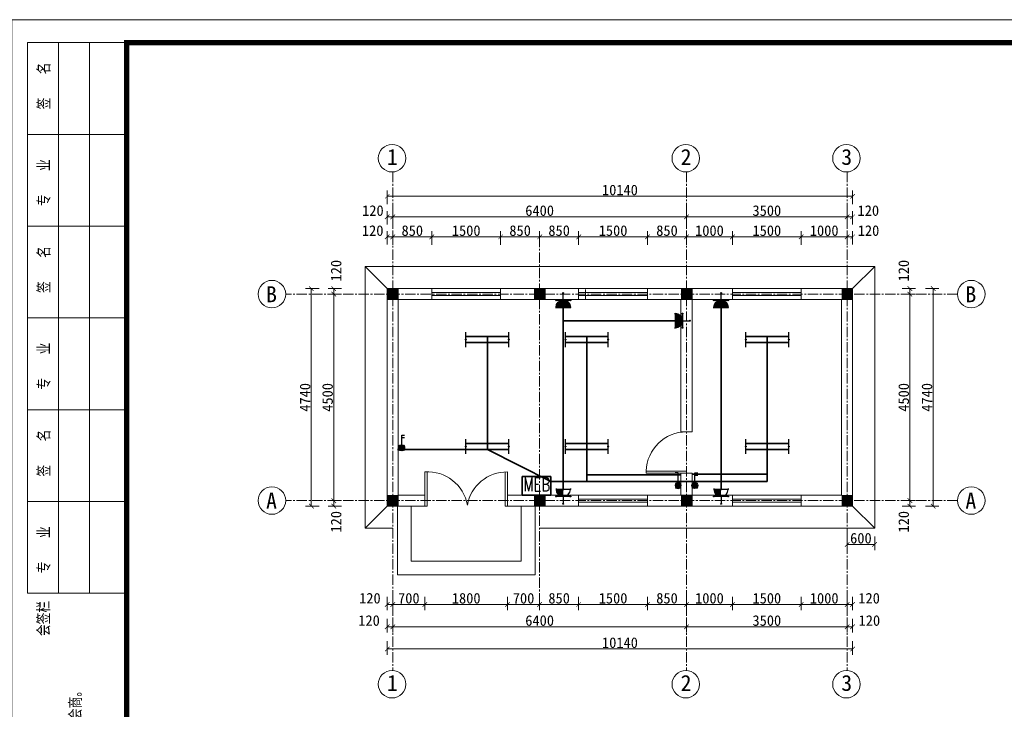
# Model space of a CAD drawing. Extents: x -13074 to 1448651, y 3648755 to 8081248.
# Tile 100 of 173: x 561202 to 561416, y 3858098 to 3858248. Entities that reach past the tile are written whole.
import ezdxf
from ezdxf.enums import TextEntityAlignment as Align

# ---------------------------------------------------------------- set-up
doc = ezdxf.new("R2010")
doc.units = 0
doc.header["$PDMODE"] = 32
doc.header["$PDSIZE"] = 0.2
doc.linetypes.add('CENTER2', pattern=[1.125, 0.75, -0.125, 0.125, -0.125])
doc.layers.get('0').update_dxf_attribs({"linetype": 'CONTINUOUS'})
doc.layers.get('Defpoints').update_dxf_attribs({"linetype": 'CONTINUOUS'})
for name, color, linetype, lineweight in [('0.09标注线', 3, 'CONTINUOUS', 9), ('0.30粗线', 7, 'CONTINUOUS', 30), ('SHEET', 1, 'CONTINUOUS', 15), ('细实线', 3, 'CONTINUOUS', 20)]:
    doc.layers.add(name, color=color, linetype=linetype, lineweight=lineweight)
for name, color, linetype in [('DIM', 3, 'CONTINUOUS'), ('EQUIP-照明', 255, 'CONTINUOUS'), ('LVTRY', 6, 'CONTINUOUS'), ('PUB_TEXT', 7, 'CONTINUOUS'), ('TEL_TEXT', 7, 'CONTINUOUS'), ('WINDOW', 4, 'CONTINUOUS'), ('电气', 255, 'CONTINUOUS')]:
    doc.layers.add(name, color=color, linetype=linetype)
doc.styles.add('-仿宋_GB2312', font='FangSong_GB2312.ttf')
doc.styles.add('_TCH_DIM', font='SIMPLEX', dxfattribs={"bigfont": 'GBCBIG'})
doc.styles.add('_TEL_DIM', font='SIMPLEX', dxfattribs={"width": 0.8, "height": 3.5, "bigfont": 'HZTXT'})
doc.styles.add('FHZ', font='FangSong_GB2312.ttf', dxfattribs={"width": 0.707, "height": 300})
doc.styles.get("Standard").update_dxf_attribs({"font": 'rs.shx', "bigfont": 'hztxt.shx'})
doc.dimstyles.new('zzzz STANDARD', dxfattribs={"dimtxt": 2.3, "dimasz": 1, "dimexe": 1.25, "dimexo": 1.5, "dimgap": 0.2, "dimtad": 1, "dimdec": 0, "dimlfac": 10, "dimzin": 0, "dimdsep": 46, "dimtxsty": '-仿宋_GB2312', "dimblk": 'ARCHTICK', "dimcen": 0.09, "dimadec": 0, "dimazin": 0, "dimtfac": 1, "dimtdec": 0, "dimtix": 1, "dimtmove": 2, "dimatfit": 3, "dimfxl": 1.7, "dimfxlon": 1, "dimtolj": 1, "dimtzin": 0, "dimlwd": 9, "dimlwe": 9, "dimarcsym": 0})

# ---------------------------------------------------------------- blocks, each defined once
blk = doc.blocks.new('_ARCHTICK')
at = {"color": 0, "linetype": 'ByBlock', "const_width": 0.15}
blk.add_lwpolyline([(-0.5, -0.5), (0.5, 0.5)], dxfattribs=at)
blk = doc.blocks.new('*D2425')
at = {"layer": '0.09标注线', "color": 0, "linetype": 'Continuous', "lineweight": 9}
for p, q in [((561271.79, 3858188.34), (561268.84, 3858188.34)), ((561270.09, 3858188.34), (561270.09, 3858143.34)), ((561271.79, 3858143.34), (561268.84, 3858143.34))]:
    blk.add_line(p, q, dxfattribs=at)
at = {"layer": 'Defpoints', "color": 0, "linetype": 'Continuous', "lineweight": 13}
for p in [(561282.94, 3858188.34), (561270.09, 3858143.34), (561282.94, 3858143.34)]:
    blk.add_point(p, dxfattribs=at)
at = {"layer": '0.09标注线', "color": 0, "linetype": 'Continuous', "lineweight": 9}
for p, rotation in [((561270.09, 3858188.34), 90), ((561270.09, 3858143.34), 270)]:
    blk.add_blockref('_ARCHTICK', p, dxfattribs=dict(at, rotation=rotation))
at = {"layer": '0.09标注线', "color": 0, "linetype": 'Continuous', "lineweight": 13, "insert": (561268.74, 3858165.84), "char_height": 2.3, "attachment_point": 5, "rotation": 90, "style": '-仿宋_GB2312'}
blk.add_mtext('\\A1;4500', dxfattribs=at)
blk = doc.blocks.new('*D2436')
at = {"layer": '0.09标注线', "color": 0, "linetype": 'Continuous', "lineweight": 9}
for p, q in [((561393.92, 3858188.34), (561396.87, 3858188.34)), ((561395.62, 3858188.34), (561395.62, 3858143.34)), ((561393.92, 3858143.34), (561396.87, 3858143.34))]:
    blk.add_line(p, q, dxfattribs=at)
at = {"layer": 'Defpoints', "color": 0, "linetype": 'Continuous', "lineweight": 13}
for p in [(561381.94, 3858188.34), (561381.94, 3858143.34), (561395.62, 3858143.34)]:
    blk.add_point(p, dxfattribs=at)
at = {"layer": '0.09标注线', "color": 0, "linetype": 'Continuous', "lineweight": 9}
for p, rotation in [((561395.62, 3858188.34), 90), ((561395.62, 3858143.34), 270)]:
    blk.add_blockref('_ARCHTICK', p, dxfattribs=dict(at, rotation=rotation))
at = {"layer": '0.09标注线', "color": 0, "linetype": 'Continuous', "lineweight": 13, "insert": (561394.27, 3858165.84), "char_height": 2.3, "attachment_point": 5, "rotation": 90, "style": '-仿宋_GB2312'}
blk.add_mtext('\\A1;4500', dxfattribs=at)
blk = doc.blocks.new('*D2441')
at = {"layer": '0.09标注线', "color": 0, "linetype": 'Continuous', "lineweight": 9}
for p, q in [((561281.74, 3858117.55), (561281.74, 3858114.6)), ((561281.74, 3858115.85), (561282.94, 3858115.85)), ((561282.94, 3858117.55), (561282.94, 3858114.6))]:
    blk.add_line(p, q, dxfattribs=at)
at = {"layer": 'Defpoints', "color": 0, "linetype": 'Continuous', "lineweight": 13}
for p in [(561281.74, 3858142.14), (561282.94, 3858142.14), (561282.94, 3858115.85)]:
    blk.add_point(p, dxfattribs=at)
at = {"layer": '0.09标注线', "color": 0, "linetype": 'Continuous', "lineweight": 9, "rotation": 180}
blk.add_blockref('_ARCHTICK', (561281.74, 3858115.85), dxfattribs=at)
at = {"layer": '0.09标注线', "color": 0, "linetype": 'Continuous', "lineweight": 9}
blk.add_blockref('_ARCHTICK', (561282.94, 3858115.85), dxfattribs=at)
at = {"layer": '0.09标注线', "color": 0, "linetype": 'Continuous', "lineweight": 13, "insert": (561277.78, 3858117.2), "char_height": 2.3, "attachment_point": 5, "style": '-仿宋_GB2312'}
blk.add_mtext('\\A1;120', dxfattribs=at)
blk = doc.blocks.new('*D2443')
at = {"layer": '0.09标注线', "color": 0, "linetype": 'Continuous', "lineweight": 9}
for p, q in [((561281.74, 3858122.41), (561281.74, 3858119.46)), ((561282.94, 3858122.41), (561282.94, 3858119.46)), ((561281.74, 3858120.71), (561282.94, 3858120.71))]:
    blk.add_line(p, q, dxfattribs=at)
at = {"layer": 'Defpoints', "color": 0, "linetype": 'Continuous', "lineweight": 13}
for p in [(561281.74, 3858142.14), (561282.94, 3858142.14), (561282.94, 3858120.71)]:
    blk.add_point(p, dxfattribs=at)
at = {"layer": '0.09标注线', "color": 0, "linetype": 'Continuous', "lineweight": 9, "rotation": 180}
blk.add_blockref('_ARCHTICK', (561281.74, 3858120.71), dxfattribs=at)
at = {"layer": '0.09标注线', "color": 0, "linetype": 'Continuous', "lineweight": 9}
blk.add_blockref('_ARCHTICK', (561282.94, 3858120.71), dxfattribs=at)
at = {"layer": '0.09标注线', "color": 0, "linetype": 'Continuous', "lineweight": 13, "insert": (561277.96, 3858122.06), "char_height": 2.3, "attachment_point": 5, "style": '-仿宋_GB2312'}
blk.add_mtext('\\A1;120', dxfattribs=at)
blk = doc.blocks.new('*D2444')
at = {"layer": '0.09标注线', "color": 0, "linetype": 'Continuous', "lineweight": 9}
for p, q in [((561381.94, 3858122.41), (561381.94, 3858119.46)), ((561383.14, 3858122.41), (561383.14, 3858119.46)), ((561381.94, 3858120.71), (561383.14, 3858120.71))]:
    blk.add_line(p, q, dxfattribs=at)
at = {"layer": 'Defpoints', "color": 0, "linetype": 'Continuous', "lineweight": 13}
for p in [(561381.94, 3858142.14), (561383.14, 3858142.14), (561383.14, 3858120.71)]:
    blk.add_point(p, dxfattribs=at)
at = {"layer": '0.09标注线', "color": 0, "linetype": 'Continuous', "lineweight": 9, "rotation": 180}
blk.add_blockref('_ARCHTICK', (561381.94, 3858120.71), dxfattribs=at)
at = {"layer": '0.09标注线', "color": 0, "linetype": 'Continuous', "lineweight": 9}
blk.add_blockref('_ARCHTICK', (561383.14, 3858120.71), dxfattribs=at)
at = {"layer": '0.09标注线', "color": 0, "linetype": 'Continuous', "lineweight": 13, "insert": (561386.73, 3858122.06), "char_height": 2.3, "attachment_point": 5, "style": '-仿宋_GB2312'}
blk.add_mtext('\\A1;120', dxfattribs=at)
blk = doc.blocks.new('*D2445')
at = {"layer": '0.09标注线', "color": 0, "linetype": 'Continuous', "lineweight": 9}
for p, q in [((561381.94, 3858117.55), (561381.94, 3858114.6)), ((561381.94, 3858115.85), (561383.14, 3858115.85)), ((561383.14, 3858117.55), (561383.14, 3858114.6))]:
    blk.add_line(p, q, dxfattribs=at)
at = {"layer": 'Defpoints', "color": 0, "linetype": 'Continuous', "lineweight": 13}
for p in [(561381.94, 3858142.14), (561383.14, 3858142.14), (561383.14, 3858115.85)]:
    blk.add_point(p, dxfattribs=at)
at = {"layer": '0.09标注线', "color": 0, "linetype": 'Continuous', "lineweight": 9, "rotation": 180}
blk.add_blockref('_ARCHTICK', (561381.94, 3858115.85), dxfattribs=at)
at = {"layer": '0.09标注线', "color": 0, "linetype": 'Continuous', "lineweight": 9}
blk.add_blockref('_ARCHTICK', (561383.14, 3858115.85), dxfattribs=at)
at = {"layer": '0.09标注线', "color": 0, "linetype": 'Continuous', "lineweight": 13, "insert": (561386.79, 3858117.2), "char_height": 2.3, "attachment_point": 5, "style": '-仿宋_GB2312'}
blk.add_mtext('\\A1;120', dxfattribs=at)
blk = doc.blocks.new('*D2450')
at = {"layer": '0.09标注线', "color": 0, "linetype": 'Continuous', "lineweight": 9}
for p, q in [((561271.79, 3858143.34), (561268.84, 3858143.34)), ((561271.79, 3858142.14), (561268.84, 3858142.14)), ((561270.09, 3858143.34), (561270.09, 3858142.14))]:
    blk.add_line(p, q, dxfattribs=at)
at = {"layer": 'Defpoints', "color": 0, "linetype": 'Continuous', "lineweight": 13}
for p in [(561270.09, 3858142.14), (561281.74, 3858142.14), (561282.94, 3858143.34)]:
    blk.add_point(p, dxfattribs=at)
at = {"layer": '0.09标注线', "color": 0, "linetype": 'Continuous', "lineweight": 9}
for p, rotation in [((561270.09, 3858143.34), 90), ((561270.09, 3858142.14), 270)]:
    blk.add_blockref('_ARCHTICK', p, dxfattribs=dict(at, rotation=rotation))
at = {"layer": '0.09标注线', "color": 0, "linetype": 'Continuous', "lineweight": 13, "insert": (561270.61, 3858138.73), "char_height": 2.3, "attachment_point": 5, "rotation": 90, "style": '-仿宋_GB2312'}
blk.add_mtext('\\A1;120', dxfattribs=at)
blk = doc.blocks.new('*D2451')
at = {"layer": '0.09标注线', "color": 0, "linetype": 'Continuous', "lineweight": 9}
for p, q in [((561266.9, 3858189.54), (561263.95, 3858189.54)), ((561265.2, 3858189.54), (561265.2, 3858142.14)), ((561266.9, 3858142.14), (561263.95, 3858142.14))]:
    blk.add_line(p, q, dxfattribs=at)
at = {"layer": 'Defpoints', "color": 0, "linetype": 'Continuous', "lineweight": 13}
for p in [(561281.74, 3858189.54), (561265.2, 3858142.14), (561281.74, 3858142.14)]:
    blk.add_point(p, dxfattribs=at)
at = {"layer": '0.09标注线', "color": 0, "linetype": 'Continuous', "lineweight": 9}
for p, rotation in [((561265.2, 3858189.54), 90), ((561265.2, 3858142.14), 270)]:
    blk.add_blockref('_ARCHTICK', p, dxfattribs=dict(at, rotation=rotation))
at = {"layer": '0.09标注线', "color": 0, "linetype": 'Continuous', "lineweight": 13, "insert": (561263.85, 3858165.84), "char_height": 2.3, "attachment_point": 5, "rotation": 90, "style": '-仿宋_GB2312'}
blk.add_mtext('\\A1;4740', dxfattribs=at)
blk = doc.blocks.new('*D2452')
at = {"layer": '0.09标注线', "color": 0, "linetype": 'Continuous', "lineweight": 9}
for p, q in [((561281.74, 3858199.12), (561281.74, 3858202.07)), ((561282.94, 3858199.12), (561282.94, 3858202.07)), ((561281.74, 3858200.82), (561282.94, 3858200.82))]:
    blk.add_line(p, q, dxfattribs=at)
at = {"layer": 'Defpoints', "color": 0, "linetype": 'Continuous', "lineweight": 13}
for p in [(561282.94, 3858200.82), (561281.74, 3858189.54), (561282.94, 3858189.54)]:
    blk.add_point(p, dxfattribs=at)
at = {"layer": '0.09标注线', "color": 0, "linetype": 'Continuous', "lineweight": 9, "rotation": 180}
blk.add_blockref('_ARCHTICK', (561281.74, 3858200.82), dxfattribs=at)
at = {"layer": '0.09标注线', "color": 0, "linetype": 'Continuous', "lineweight": 9}
blk.add_blockref('_ARCHTICK', (561282.94, 3858200.82), dxfattribs=at)
at = {"layer": '0.09标注线', "color": 0, "linetype": 'Continuous', "lineweight": 13, "insert": (561278.57, 3858202.17), "char_height": 2.3, "attachment_point": 5, "style": '-仿宋_GB2312'}
blk.add_mtext('\\A1;120', dxfattribs=at)
blk = doc.blocks.new('*D2453')
at = {"layer": '0.09标注线', "color": 0, "linetype": 'Continuous', "lineweight": 9}
for p, q in [((561281.74, 3858203.48), (561281.74, 3858206.43)), ((561282.94, 3858203.48), (561282.94, 3858206.43)), ((561281.74, 3858205.18), (561282.94, 3858205.18))]:
    blk.add_line(p, q, dxfattribs=at)
at = {"layer": 'Defpoints', "color": 0, "linetype": 'Continuous', "lineweight": 13}
for p in [(561282.94, 3858205.18), (561281.74, 3858189.54), (561282.94, 3858189.54)]:
    blk.add_point(p, dxfattribs=at)
at = {"layer": '0.09标注线', "color": 0, "linetype": 'Continuous', "lineweight": 9, "rotation": 180}
blk.add_blockref('_ARCHTICK', (561281.74, 3858205.18), dxfattribs=at)
at = {"layer": '0.09标注线', "color": 0, "linetype": 'Continuous', "lineweight": 9}
blk.add_blockref('_ARCHTICK', (561282.94, 3858205.18), dxfattribs=at)
at = {"layer": '0.09标注线', "color": 0, "linetype": 'Continuous', "lineweight": 13, "insert": (561278.61, 3858206.53), "char_height": 2.3, "attachment_point": 5, "style": '-仿宋_GB2312'}
blk.add_mtext('\\A1;120', dxfattribs=at)
blk = doc.blocks.new('*D2454')
at = {"layer": '0.09标注线', "color": 0, "linetype": 'Continuous', "lineweight": 9}
for p, q in [((561381.94, 3858199.12), (561381.94, 3858202.07)), ((561383.14, 3858199.12), (561383.14, 3858202.07)), ((561381.94, 3858200.82), (561383.14, 3858200.82))]:
    blk.add_line(p, q, dxfattribs=at)
at = {"layer": 'Defpoints', "color": 0, "linetype": 'Continuous', "lineweight": 13}
for p in [(561383.14, 3858200.82), (561381.94, 3858189.54), (561383.14, 3858189.54)]:
    blk.add_point(p, dxfattribs=at)
at = {"layer": '0.09标注线', "color": 0, "linetype": 'Continuous', "lineweight": 9, "rotation": 180}
blk.add_blockref('_ARCHTICK', (561381.94, 3858200.82), dxfattribs=at)
at = {"layer": '0.09标注线', "color": 0, "linetype": 'Continuous', "lineweight": 9}
blk.add_blockref('_ARCHTICK', (561383.14, 3858200.82), dxfattribs=at)
at = {"layer": '0.09标注线', "color": 0, "linetype": 'Continuous', "lineweight": 13, "insert": (561386.6, 3858202.17), "char_height": 2.3, "attachment_point": 5, "style": '-仿宋_GB2312'}
blk.add_mtext('\\A1;120', dxfattribs=at)
blk = doc.blocks.new('*D2455')
at = {"layer": '0.09标注线', "color": 0, "linetype": 'Continuous', "lineweight": 9}
for p, q in [((561381.94, 3858203.48), (561381.94, 3858206.43)), ((561383.14, 3858203.48), (561383.14, 3858206.43)), ((561381.94, 3858205.18), (561383.14, 3858205.18))]:
    blk.add_line(p, q, dxfattribs=at)
at = {"layer": 'Defpoints', "color": 0, "linetype": 'Continuous', "lineweight": 13}
for p in [(561383.14, 3858205.18), (561381.94, 3858189.54), (561383.14, 3858189.54)]:
    blk.add_point(p, dxfattribs=at)
at = {"layer": '0.09标注线', "color": 0, "linetype": 'Continuous', "lineweight": 9, "rotation": 180}
blk.add_blockref('_ARCHTICK', (561381.94, 3858205.18), dxfattribs=at)
at = {"layer": '0.09标注线', "color": 0, "linetype": 'Continuous', "lineweight": 9}
blk.add_blockref('_ARCHTICK', (561383.14, 3858205.18), dxfattribs=at)
at = {"layer": '0.09标注线', "color": 0, "linetype": 'Continuous', "lineweight": 13, "insert": (561386.56, 3858206.53), "char_height": 2.3, "attachment_point": 5, "style": '-仿宋_GB2312'}
blk.add_mtext('\\A1;120', dxfattribs=at)
blk = doc.blocks.new('*D2456')
at = {"layer": '0.09标注线', "color": 0, "linetype": 'Continuous', "lineweight": 9}
for p, q in [((561281.74, 3858207.97), (561281.74, 3858210.92)), ((561383.14, 3858207.97), (561383.14, 3858210.92)), ((561383.14, 3858209.67), (561281.74, 3858209.67))]:
    blk.add_line(p, q, dxfattribs=at)
at = {"layer": 'Defpoints', "color": 0, "linetype": 'Continuous', "lineweight": 13}
for p in [(561281.74, 3858209.67), (561281.74, 3858189.54), (561383.14, 3858189.54)]:
    blk.add_point(p, dxfattribs=at)
at = {"layer": '0.09标注线', "color": 0, "linetype": 'Continuous', "lineweight": 9, "rotation": 180}
blk.add_blockref('_ARCHTICK', (561281.74, 3858209.67), dxfattribs=at)
at = {"layer": '0.09标注线', "color": 0, "linetype": 'Continuous', "lineweight": 9}
blk.add_blockref('_ARCHTICK', (561383.14, 3858209.67), dxfattribs=at)
at = {"layer": '0.09标注线', "color": 0, "linetype": 'Continuous', "lineweight": 13, "insert": (561332.44, 3858211.02), "char_height": 2.3, "attachment_point": 5, "style": '-仿宋_GB2312'}
blk.add_mtext('\\A1;10140', dxfattribs=at)
blk = doc.blocks.new('$equip$00001160')
for p, q in [((-1.2, 0.417), (-1.2, -0.417)), ((-1.2, 0.167), (1.2, 0.167)), ((1.2, 0.417), (1.2, -0.417)), ((-1.2, -0.167), (1.2, -0.167))]:
    blk.add_line(p, q)
at = {"const_width": 0.1}
for points in [[(-1.2, 0.167), (1.2, 0.167)], [(-1.2, -0.167), (1.2, -0.167)]]:
    blk.add_lwpolyline(points, dxfattribs=at)
at = {"layer": 'EQUIP-照明'}
for p in [(-1.2, 0), (0, 0.167), (1.2, 0), (0, -0.167)]:
    blk.add_point(p, dxfattribs=at)
at = {"layer": 'EQUIP-照明', "flags": 9}
blk.add_attdef('A', (0, 0), '', height=0.00002, dxfattribs=at)
blk = doc.blocks.new('d2')
at = {"layer": 'EQUIP-照明', "xscale": 500, "yscale": 500, "zscale": 500}
blk.add_blockref('$equip$00001160', (0, 0), dxfattribs=at)
blk = doc.blocks.new('$equip$00001963')
for p, q in [((0.147, 0.356), (0.625, 0.833)), ((0.512, 0.72), (0.653, 0.579)), ((0.625, 0.833), (0.766, 0.692))]:
    blk.add_line(p, q)
blk.add_circle((0, 0.208), 0.208)
for p in [(-0.208, 0.208), (0, 0.417), (0, 0), (0.208, 0.208)]:
    blk.add_point(p)
for points in [[(-0.18, 0.313), (0.18, 0.313), (-0.208, 0.208), (0.208, 0.208)], [(-0.18, 0.104), (0.18, 0.104), (-0.208, 0.208), (0.208, 0.208)], [(-0.104, 0.389), (0.104, 0.389), (-0.18, 0.313), (0.18, 0.313)], [(-0.104, 0.028), (0.104, 0.028), (-0.18, 0.104), (0.18, 0.104)], [(0, 0.417), (0, 0.417), (-0.104, 0.389), (0.104, 0.389)], [(0, 0), (0, 0), (-0.104, 0.028), (0.104, 0.028)]]:
    blk.add_solid(points)
at = {"layer": 'TEL_TEXT', "style": '_TEL_DIM', "flags": 1}
blk.add_attdef('A', text='', height=0.00002, dxfattribs=at).set_placement((0, 0), align=Align.MIDDLE_CENTER)
blk = doc.blocks.new('$equip$00001239')
for p, q in [((-0.5, 1.05), (-0.5, 1)), ((0.5, 1), (-0.5, 1)), ((0.5, 1.05), (0.5, 1)), ((0.5, 0.5), (-0.5, 0.5)), ((0, 0.5), (0, 0))]:
    blk.add_line(p, q)
blk.add_arc((0, 1), 0.5, 180, 0)
for points in [[(0, 0.75), (-0.433, 0.75), (0, 1), (-0.5, 1)], [(0, 0.567), (-0.25, 0.567), (0, 0.75), (-0.433, 0.75)], [(0, 0.5), (0, 0.5), (0, 0.567), (-0.25, 0.567)]]:
    blk.add_solid(points)
at = {"layer": 'EQUIP-照明'}
for p in [(0, 1), (-0.5, 0.5), (0, 0), (0.5, 0.5)]:
    blk.add_point(p, dxfattribs=at)
at = {"layer": 'EQUIP-照明', "flags": 9}
blk.add_attdef('A', (0, 0), '', height=0.00002, dxfattribs=at)

msp = doc.modelspace()

# ---------------------------------------------------------------- hatches: boundary and pattern name
at = {"linetype": 'Continuous', "lineweight": 13}
h = msp.add_hatch(color=256, dxfattribs=at)
h.paths.add_polyline_path([(561282.944, 3858187.141), (561284.144, 3858187.141), (561284.144, 3858188.341), (561282.944, 3858188.341)])
h.paths.add_polyline_path([(561282.944, 3858188.341), (561282.944, 3858189.541), (561281.744, 3858189.541), (561281.744, 3858188.341)])
h.paths.add_polyline_path([(561282.944, 3858188.341), (561281.744, 3858188.341), (561281.744, 3858187.141), (561282.944, 3858187.141)])
h.paths.add_polyline_path([(561282.944, 3858188.341), (561284.144, 3858188.341), (561284.144, 3858189.541), (561282.944, 3858189.541)])
h = msp.add_hatch(color=256, dxfattribs=at)
h.paths.add_polyline_path([(561316.144, 3858188.341), (561314.944, 3858188.341), (561314.944, 3858187.141), (561316.144, 3858187.141)])
h.paths.add_polyline_path([(561314.944, 3858189.541), (561313.744, 3858189.541), (561313.744, 3858188.341), (561314.944, 3858188.341)])
h.paths.add_polyline_path([(561314.944, 3858188.341), (561313.744, 3858188.341), (561313.744, 3858187.141), (561314.944, 3858187.141)])
h.paths.add_polyline_path([(561316.144, 3858189.541), (561314.944, 3858189.541), (561314.944, 3858188.341), (561316.144, 3858188.341)])
h = msp.add_hatch(color=256, dxfattribs=at)
h.paths.add_polyline_path([(561348.144, 3858188.341), (561346.944, 3858188.341), (561346.944, 3858187.141), (561348.144, 3858187.141)])
h.paths.add_polyline_path([(561346.944, 3858189.541), (561345.744, 3858189.541), (561345.744, 3858188.341), (561346.944, 3858188.341)])
h.paths.add_polyline_path([(561346.944, 3858188.341), (561345.744, 3858188.341), (561345.744, 3858187.141), (561346.944, 3858187.141)])
h.paths.add_polyline_path([(561348.144, 3858189.541), (561346.944, 3858189.541), (561346.944, 3858188.341), (561348.144, 3858188.341)])
h = msp.add_hatch(color=256, dxfattribs=at)
h.paths.add_polyline_path([(561383.144, 3858188.341), (561381.944, 3858188.341), (561381.944, 3858187.141), (561383.144, 3858187.141)])
h.paths.add_polyline_path([(561381.944, 3858189.541), (561380.744, 3858189.541), (561380.744, 3858188.341), (561381.944, 3858188.341)])
h.paths.add_polyline_path([(561381.944, 3858188.341), (561380.744, 3858188.341), (561380.744, 3858187.141), (561381.944, 3858187.141)])
h.paths.add_polyline_path([(561383.144, 3858189.541), (561381.944, 3858189.541), (561381.944, 3858188.341), (561383.144, 3858188.341)])
h = msp.add_hatch(color=256, dxfattribs=at)
h.paths.add_polyline_path([(561284.144, 3858143.341), (561282.944, 3858143.341), (561282.944, 3858142.141), (561284.144, 3858142.141)])
h.paths.add_polyline_path([(561282.944, 3858144.541), (561281.744, 3858144.541), (561281.744, 3858143.341), (561282.944, 3858143.341)])
h.paths.add_polyline_path([(561282.944, 3858143.341), (561281.744, 3858143.341), (561281.744, 3858142.141), (561282.944, 3858142.141)])
h.paths.add_polyline_path([(561284.144, 3858144.541), (561282.944, 3858144.541), (561282.944, 3858143.341), (561284.144, 3858143.341)])
h = msp.add_hatch(color=256, dxfattribs=at)
h.paths.add_polyline_path([(561316.144, 3858143.341), (561314.944, 3858143.341), (561314.944, 3858142.141), (561316.144, 3858142.141)])
h.paths.add_polyline_path([(561314.944, 3858144.541), (561313.744, 3858144.541), (561313.744, 3858143.341), (561314.944, 3858143.341)])
h.paths.add_polyline_path([(561314.944, 3858143.341), (561313.744, 3858143.341), (561313.744, 3858142.141), (561314.944, 3858142.141)])
h.paths.add_polyline_path([(561316.144, 3858144.541), (561314.944, 3858144.541), (561314.944, 3858143.341), (561316.144, 3858143.341)])
h = msp.add_hatch(color=256, dxfattribs=at)
h.paths.add_polyline_path([(561348.144, 3858143.341), (561346.944, 3858143.341), (561346.944, 3858142.141), (561348.144, 3858142.141)])
h.paths.add_polyline_path([(561346.944, 3858144.541), (561345.744, 3858144.541), (561345.744, 3858143.341), (561346.944, 3858143.341)])
h.paths.add_polyline_path([(561346.944, 3858143.341), (561345.744, 3858143.341), (561345.744, 3858142.141), (561346.944, 3858142.141)])
h.paths.add_polyline_path([(561348.144, 3858144.541), (561346.944, 3858144.541), (561346.944, 3858143.341), (561348.144, 3858143.341)])
h = msp.add_hatch(color=256, dxfattribs=at)
h.paths.add_polyline_path([(561383.144, 3858143.341), (561381.944, 3858143.341), (561381.944, 3858142.141), (561383.144, 3858142.141)])
h.paths.add_polyline_path([(561381.944, 3858144.541), (561380.744, 3858144.541), (561380.744, 3858143.341), (561381.944, 3858143.341)])
h.paths.add_polyline_path([(561381.944, 3858143.341), (561380.744, 3858143.341), (561380.744, 3858142.141), (561381.944, 3858142.141)])
h.paths.add_polyline_path([(561383.144, 3858144.541), (561381.944, 3858144.541), (561381.944, 3858143.341), (561383.144, 3858143.341)])

# ---------------------------------------------------------------- linework, layer by layer
for p, q in [((561284.144, 3858187.141), (561284.144, 3858189.541)), ((561316.144, 3858187.141), (561316.144, 3858189.541)), ((561348.144, 3858187.141), (561348.144, 3858189.541)), ((561383.144, 3858187.141), (561383.144, 3858189.541)), ((561284.144, 3858187.141), (561281.744, 3858187.141)), ((561316.144, 3858187.141), (561313.744, 3858187.141)), ((561348.144, 3858187.141), (561345.744, 3858187.141)), ((561383.144, 3858187.141), (561380.744, 3858187.141)), ((561284.144, 3858142.141), (561284.144, 3858144.541)), ((561316.144, 3858142.141), (561316.144, 3858144.541)), ((561348.144, 3858142.141), (561348.144, 3858144.541)), ((561383.144, 3858142.141), (561383.144, 3858144.541)), ((561284.144, 3858142.141), (561281.744, 3858142.141)), ((561316.144, 3858142.141), (561313.744, 3858142.141)), ((561348.144, 3858142.141), (561345.744, 3858142.141)), ((561383.144, 3858142.141), (561380.744, 3858142.141))]:
    msp.add_line(p, q, dxfattribs=at)
at = {"lineweight": 13}
for p, q in [((561298.886, 3858153.51), (561298.886, 3858156.76)), ((561308.246, 3858153.51), (561308.246, 3858156.76)), ((561320.545, 3858153.51), (561320.545, 3858156.76)), ((561329.905, 3858153.51), (561329.905, 3858156.76)), ((561359.853, 3858153.51), (561359.853, 3858156.76)), ((561369.213, 3858153.51), (561369.213, 3858156.76)), ((561298.886, 3858155.785), (561308.246, 3858155.785)), ((561320.545, 3858155.785), (561329.905, 3858155.785)), ((561320.545, 3858154.485), (561329.905, 3858154.485)), ((561359.853, 3858155.785), (561369.213, 3858155.785)), ((561359.853, 3858154.485), (561369.213, 3858154.485))]:
    msp.add_line(p, q, dxfattribs=at)
for p, q in [((561298.886, 3858155.785), (561308.246, 3858155.785)), ((561320.545, 3858155.785), (561329.905, 3858155.785)), ((561320.545, 3858154.485), (561329.905, 3858154.485)), ((561359.853, 3858155.785), (561369.213, 3858155.785)), ((561359.853, 3858154.485), (561369.213, 3858154.485))]:
    msp.add_line(p, q)
at = {"layer": '0.09标注线', "linetype": 'Continuous', "lineweight": 13}
for p, q in [((561290.444, 3858142.141), (561289.944, 3858142.141)), ((561307.444, 3858142.141), (561307.944, 3858142.141))]:
    msp.add_line(p, q, dxfattribs=at)
at = {"layer": '0.30粗线', "lineweight": 13}
for p, q in [((561281.744, 3858189.541), (561281.744, 3858142.141)), ((561281.744, 3858189.541), (561291.444, 3858189.541)), ((561291.444, 3858189.541), (561291.444, 3858187.141)), ((561306.444, 3858189.541), (561323.444, 3858189.541)), ((561306.444, 3858187.141), (561306.444, 3858189.541)), ((561323.444, 3858189.541), (561323.444, 3858187.141)), ((561338.444, 3858187.141), (561338.444, 3858189.541)), ((561338.444, 3858189.541), (561356.944, 3858189.541)), ((561356.944, 3858189.541), (561356.944, 3858187.141)), ((561371.944, 3858189.541), (561383.144, 3858189.541)), ((561371.944, 3858187.141), (561371.944, 3858189.541)), ((561383.144, 3858189.541), (561383.144, 3858142.141)), ((561284.144, 3858187.141), (561284.144, 3858144.541)), ((561291.444, 3858187.141), (561284.144, 3858187.141)), ((561323.444, 3858187.141), (561306.444, 3858187.141)), ((561356.944, 3858187.141), (561338.444, 3858187.141)), ((561345.744, 3858158.341), (561345.744, 3858187.141)), ((561348.144, 3858187.141), (561348.144, 3858158.341)), ((561380.744, 3858187.141), (561371.944, 3858187.141)), ((561380.744, 3858144.541), (561380.744, 3858187.141)), ((561345.744, 3858158.341), (561348.144, 3858158.341)), ((561345.744, 3858144.541), (561345.744, 3858149.341)), ((561345.744, 3858149.341), (561348.144, 3858149.341)), ((561348.144, 3858149.341), (561348.144, 3858144.541)), ((561289.944, 3858144.541), (561284.144, 3858144.541)), ((561289.944, 3858144.541), (561289.944, 3858142.141)), ((561323.444, 3858144.541), (561307.944, 3858144.541)), ((561307.944, 3858144.541), (561307.944, 3858142.141)), ((561323.444, 3858142.141), (561323.444, 3858144.541)), ((561356.944, 3858144.541), (561338.444, 3858144.541)), ((561338.444, 3858144.541), (561338.444, 3858142.141)), ((561356.944, 3858142.141), (561356.944, 3858144.541)), ((561380.744, 3858144.541), (561371.944, 3858144.541)), ((561371.944, 3858144.541), (561371.944, 3858142.141)), ((561289.944, 3858142.141), (561281.744, 3858142.141)), ((561307.944, 3858142.141), (561323.444, 3858142.141)), ((561338.444, 3858142.141), (561356.944, 3858142.141)), ((561371.944, 3858142.141), (561383.144, 3858142.141))]:
    msp.add_line(p, q, dxfattribs=at)
at = {"layer": '0.30粗线', "lineweight": 13, "extrusion": (0, 0, -1)}
for p, q in [((561291.444, 3858189.541), (561291.444, 3858187.141)), ((561306.444, 3858187.141), (561306.444, 3858189.541)), ((561323.444, 3858189.541), (561323.444, 3858187.141)), ((561338.444, 3858187.141), (561338.444, 3858189.541)), ((561356.944, 3858189.541), (561356.944, 3858187.141)), ((561371.944, 3858187.141), (561371.944, 3858189.541)), ((561323.444, 3858142.141), (561323.444, 3858144.541)), ((561338.444, 3858144.541), (561338.444, 3858142.141)), ((561356.944, 3858142.141), (561356.944, 3858144.541)), ((561371.944, 3858144.541), (561371.944, 3858142.141))]:
    msp.add_line(p, q, dxfattribs=at)
at = {"layer": '0.30粗线', "lineweight": 9}
msp.add_line((561324.944, 3858189.341), (561324.944, 3858187.341), dxfattribs=at)
at = {"layer": '0.30粗线', "lineweight": 9, "extrusion": (0, 0, -1)}
msp.add_line((561324.944, 3858189.341), (561324.944, 3858187.341), dxfattribs=at)
at = {"layer": 'EQUIP-照明'}
for p in [(561298.886, 3858155.135), (561303.566, 3858155.785), (561308.246, 3858155.135), (561320.545, 3858155.135), (561325.225, 3858155.785), (561325.225, 3858154.485), (561329.905, 3858155.135), (561359.853, 3858155.135), (561364.533, 3858155.785), (561364.533, 3858154.485), (561369.213, 3858155.135)]:
    msp.add_point(p, dxfattribs=at)
at = {"layer": 'LVTRY', "lineweight": 13}
for p, q in [((561281.744, 3858189.541), (561276.944, 3858194.341)), ((561276.944, 3858194.341), (561387.944, 3858194.341)), ((561276.944, 3858194.341), (561276.944, 3858137.341)), ((561383.144, 3858189.541), (561387.944, 3858194.341)), ((561387.944, 3858194.341), (561387.944, 3858137.341)), ((561281.744, 3858142.141), (561276.944, 3858137.341)), ((561283.944, 3858142.141), (561283.944, 3858127.141)), ((561286.944, 3858142.141), (561286.944, 3858130.141)), ((561310.944, 3858142.141), (561310.944, 3858130.141)), ((561313.944, 3858142.141), (561313.944, 3858127.141)), ((561383.144, 3858142.141), (561387.944, 3858137.341)), ((561276.944, 3858137.341), (561282.944, 3858137.341)), ((561314.944, 3858137.341), (561387.944, 3858137.341)), ((561286.944, 3858130.141), (561310.944, 3858130.141)), ((561283.944, 3858127.141), (561313.944, 3858127.141))]:
    msp.add_line(p, q, dxfattribs=at)
at = {"layer": 'SHEET', "color": 7}
for p, q in [((561224.958, 3858243.144), (561203.358, 3858243.144)), ((561203.358, 3858243.144), (561224.958, 3858243.144)), ((561203.358, 3858243.144), (561203.358, 3858123.144)), ((561210.108, 3858243.144), (561210.108, 3858123.144)), ((561216.858, 3858243.144), (561216.858, 3858123.144)), ((561203.358, 3858223.144), (561224.958, 3858223.144)), ((561203.358, 3858203.144), (561224.958, 3858203.144)), ((561203.358, 3858203.144), (561224.958, 3858203.144)), ((561203.358, 3858203.144), (561224.958, 3858203.144)), ((561203.358, 3858183.144), (561224.958, 3858183.144)), ((561203.358, 3858163.144), (561224.958, 3858163.144)), ((561203.358, 3858163.144), (561224.958, 3858163.144)), ((561203.358, 3858143.144), (561224.958, 3858143.144)), ((561203.358, 3858123.144), (561224.958, 3858123.144))]:
    msp.add_line(p, q, dxfattribs=at)
msp.add_lwpolyline([(561619.957, 3857951.144), (561199.958, 3857951.144), (561199.958, 3858248.144), (561619.957, 3858248.144)], close=True, dxfattribs=at)
at = {"layer": 'SHEET', "color": 7, "const_width": 1.2}
msp.add_lwpolyline([(561224.958, 3858243.144), (561614.957, 3858243.144), (561614.957, 3857956.144), (561224.958, 3857956.144)], close=True, dxfattribs=at)
at = {"layer": 'WINDOW', "lineweight": 13, "extrusion": (0, 0, -1)}
for p, q in [((561291.444, 3858189.541), (561306.444, 3858189.541)), ((561323.444, 3858189.541), (561338.444, 3858189.541)), ((561356.944, 3858189.541), (561371.944, 3858189.541)), ((561306.444, 3858188.674), (561291.444, 3858188.674)), ((561306.444, 3858188.008), (561291.444, 3858188.008)), ((561291.444, 3858187.141), (561306.444, 3858187.141)), ((561338.444, 3858188.674), (561323.444, 3858188.674)), ((561338.444, 3858188.008), (561323.444, 3858188.008)), ((561323.444, 3858187.141), (561338.444, 3858187.141)), ((561371.944, 3858188.674), (561356.944, 3858188.674)), ((561371.944, 3858188.008), (561356.944, 3858188.008)), ((561356.944, 3858187.141), (561371.944, 3858187.141)), ((561323.444, 3858144.541), (561338.444, 3858144.541)), ((561338.444, 3858143.674), (561323.444, 3858143.674)), ((561356.944, 3858144.541), (561371.944, 3858144.541)), ((561371.944, 3858143.674), (561356.944, 3858143.674)), ((561338.444, 3858143.008), (561323.444, 3858143.008)), ((561323.444, 3858142.141), (561338.444, 3858142.141)), ((561371.944, 3858143.008), (561356.944, 3858143.008)), ((561356.944, 3858142.141), (561371.944, 3858142.141))]:
    msp.add_line(p, q, dxfattribs=at)
at = {"layer": 'WINDOW', "color": 7, "lineweight": 13, "extrusion": (0, 0, -1)}
for p, q in [((561289.944, 3858142.141), (561289.944, 3858149.591)), ((561290.444, 3858142.141), (561290.444, 3858149.591)), ((561307.444, 3858142.141), (561307.444, 3858149.591)), ((561307.944, 3858142.141), (561307.944, 3858149.591))]:
    msp.add_line(p, q, dxfattribs=at)
at = {"layer": 'WINDOW', "lineweight": 13}
for p, q in [((561338.169, 3858149.791), (561338.169, 3858149.341)), ((561346.944, 3858149.791), (561338.169, 3858149.791)), ((561346.944, 3858149.341), (561338.169, 3858149.341)), ((561346.944, 3858149.341), (561346.944, 3858149.791))]:
    msp.add_line(p, q, dxfattribs=at)
at = {"layer": 'WINDOW', "color": 7, "lineweight": 13}
for centre in [(561282.784, 3858217.954), (561346.784, 3858217.954), (561381.784, 3858217.954), (561256.621, 3858188.352), (561408.995, 3858188.352), (561256.621, 3858143.352), (561408.995, 3858143.352), (561282.784, 3858103.333), (561346.784, 3858103.333), (561381.784, 3858103.333)]:
    msp.add_circle(centre, 2.992, dxfattribs=at)
at = {"layer": 'WINDOW', "lineweight": 13}
msp.add_arc((561346.944, 3858149.566), 8.775, 90, 178.53072, dxfattribs=at)
at = {"layer": 'WINDOW', "color": 7, "lineweight": 13}
for centre, radius, start, end in [((561290.602, 3858140.905), 8.711, 9.49059, 94.33186), ((561307.788, 3858140.874), 8.719, 88.97607, 170.31228)]:
    msp.add_arc(centre, radius, start, end, dxfattribs=at)
at = {"layer": '电气', "color": 7, "lineweight": 35}
for p, q in [((561320.09, 3858185.451), (561320.09, 3858145.797)), ((561354.464, 3858185.451), (561354.464, 3858145.797)), ((561344.516, 3858182.553), (561320.09, 3858182.553)), ((561303.566, 3858154.485), (561303.566, 3858179.085)), ((561325.225, 3858147.485), (561325.225, 3858179.085)), ((561364.533, 3858147.485), (561364.533, 3858179.085)), ((561303.566, 3858154.485), (561283.944, 3858154.485)), ((561317.354, 3858147.485), (561303.566, 3858154.485)), ((561311.154, 3858148.607), (561317.354, 3858148.607)), ((561311.154, 3858144.541), (561311.154, 3858148.607)), ((561317.354, 3858144.541), (561317.354, 3858148.607)), ((561345.744, 3858148.941), (561325.225, 3858148.941)), ((561364.533, 3858149.107), (561348.144, 3858149.107)), ((561317.354, 3858147.485), (561364.533, 3858147.485)), ((561317.354, 3858144.541), (561311.154, 3858144.541))]:
    msp.add_line(p, q, dxfattribs=at)
at = {"layer": '细实线', "color": 1, "linetype": 'CENTER2', "lineweight": 13, "ltscale": 3}
for p, q in [((561282.944, 3858214.966), (561282.944, 3858106.321)), ((561346.944, 3858214.966), (561346.944, 3858106.321)), ((561381.944, 3858214.966), (561381.944, 3858106.321)), ((561314.944, 3858200.817), (561314.944, 3858120.705)), ((561406.003, 3858188.341), (561259.613, 3858188.341)), ((561406.003, 3858143.341), (561259.613, 3858143.341))]:
    msp.add_line(p, q, dxfattribs=at)

# ---------------------------------------------------------------- block references
at = {"xscale": 3.120000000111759, "yscale": 3.120000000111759, "zscale": 3.119999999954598}
for p, rotation in [((561320.09, 3858188.571), 180), ((561354.464, 3858188.571), 180), ((561347.636, 3858182.553), 90)]:
    msp.add_blockref('$equip$00001239', p, dxfattribs=dict(at, rotation=rotation))
at = {"extrusion": (0, 0, -1), "zscale": -3.12}
for name, p, xscale, yscale, rotation in [('$equip$00001239', (-561320.09, 3858188.571), 3.119999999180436, 3.119999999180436, 180), ('$equip$00001239', (-561354.464, 3858188.571), 3.119999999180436, 3.119999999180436, 180), ('$equip$00001239', (-561347.636, 3858182.553), 3.119999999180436, 3.119999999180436, 270), ('$equip$00001963', (-561285.344, 3858154.377), -3.120000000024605, 3.120000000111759, 315), ('$equip$00001963', (-561344.663, 3858146.165), 3.120000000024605, 3.120000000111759, 45), ('$equip$00001963', (-561349.224, 3858146.165), -3.120000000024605, 3.120000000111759, 315.0000000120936)]:
    msp.add_blockref(name, p, dxfattribs=dict(at, xscale=xscale, yscale=yscale, rotation=rotation))
at = {"color": 4, "lineweight": 15, "rotation": 180}
for name, p, xscale, yscale, zscale in [('d2', (561303.566, 3858178.435), -0.007800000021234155, 0.007799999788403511, 0.007800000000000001), ('$equip$00001160', (561303.566, 3858178.435), -3.900000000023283, 3.900000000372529, 3.9), ('d2', (561325.225, 3858178.435), -0.007800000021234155, 0.007799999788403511, 0.007800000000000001), ('$equip$00001160', (561325.225, 3858178.435), -3.900000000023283, 3.900000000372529, 3.9), ('d2', (561364.533, 3858178.435), -0.007800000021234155, 0.007799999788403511, 0.007800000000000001), ('$equip$00001160', (561364.533, 3858178.435), -3.900000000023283, 3.900000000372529, 3.9)]:
    msp.add_blockref(name, p, dxfattribs=dict(at, xscale=xscale, yscale=yscale, zscale=zscale))
at = {"extrusion": (0, 0, -1), "xscale": -3.119999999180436, "yscale": 3.119999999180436, "zscale": -3.12}
for p in [(-561320.09, 3858142.677), (-561354.464, 3858142.677)]:
    msp.add_blockref('$equip$00001239', p, dxfattribs=at)
at = {"layer": 'EQUIP-照明', "extrusion": (0, 0, -1), "xscale": 3.900000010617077, "yscale": 3.899999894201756, "zscale": -3.9, "rotation": 180}
for p in [(-561303.566, 3858155.135), (-561325.225, 3858155.135), (-561364.533, 3858155.135)]:
    msp.add_blockref('$equip$00001160', p, dxfattribs=at)

# ---------------------------------------------------------------- texts
at = {"layer": '0.09标注线', "color": 7, "lineweight": 13, "style": '-仿宋_GB2312'}
for s, p in [('1', (561281.674, 3858216.504)), ('2', (561345.674, 3858216.504)), ('3', (561380.674, 3858216.504)), ('B', (561255.343, 3858186.578)), ('B', (561407.717, 3858186.578)), ('A', (561255.343, 3858141.578)), ('A', (561407.717, 3858141.578)), ('1', (561281.674, 3858101.883)), ('2', (561345.674, 3858101.883)), ('3', (561380.674, 3858101.883))]:
    msp.add_text(s, height=3.468, dxfattribs=at).set_placement(p)
at = {"layer": 'DIM', "color": 7, "style": 'FHZ', "width": 0.75}
for s, p in [('签    名', (561208.131, 3858228.593)), ('专    业', (561208.131, 3858207.529)), ('签    名', (561208.131, 3858188.593)), ('专    业', (561208.131, 3858167.529)), ('签    名', (561208.131, 3858148.593)), ('专    业', (561208.131, 3858127.529)), ('会签栏', (561208.059, 3858113.823)), ('3.不得量取图纸尺寸施工。如有任何不详事宜，请在施工前与设计师会商。', (561214.991, 3858018.791))]:
    msp.add_text(s, height=2.5, rotation=90, dxfattribs=at).set_placement(p)
at = {"layer": 'EQUIP-照明', "lineweight": 13, "text_generation_flag": 4, "width": 0.999998, "flags": 9}
for p in [(561303.566, 3858155.135), (561325.225, 3858155.135), (561364.533, 3858155.135)]:
    msp.add_attdef('A', p, '双管荧光灯', height=0.000078, dxfattribs=at)
at = {"layer": 'PUB_TEXT', "color": 7, "style": '_TCH_DIM', "width": 0.705882}
msp.add_text('MEB', height=2.975, dxfattribs=at).set_placement((561314.331, 3858145.375), align=Align.CENTER)

# ---------------------------------------------------------------- dimensions: what is measured, and where the dimension line sits
at = {"layer": '0.09标注线', "linetype": 'Continuous', "lineweight": 13}
dim = msp.add_linear_dim(base=(561281.744, 3858209.668), p1=(561383.144, 3858189.541), p2=(561281.744, 3858189.541), dimstyle='zzzz STANDARD', override={"dimlfac": 100}, dxfattribs=at)
dim.commit()
dim.dimension.update_dxf_attribs({"geometry": '*D2456', "text_midpoint": (561332.444, 3858211.018)})
for base, p1, p2, picture, middle in [((561282.944, 3858205.178), (561281.744, 3858189.541), (561282.944, 3858189.541), '*D2453', (561278.608, 3858206.528)), ((561383.144, 3858205.178), (561381.944, 3858189.541), (561383.144, 3858189.541), '*D2455', (561386.559, 3858206.528)), ((561282.944, 3858200.817), (561281.744, 3858189.541), (561282.944, 3858189.541), '*D2452', (561278.566, 3858202.167)), ((561383.144, 3858200.817), (561381.944, 3858189.541), (561383.144, 3858189.541), '*D2454', (561386.601, 3858202.167)), ((561282.944, 3858115.846), (561281.744, 3858142.141), (561282.944, 3858142.141), '*D2441', (561277.783, 3858117.196)), ((561282.944, 3858120.705), (561281.744, 3858142.141), (561282.944, 3858142.141), '*D2443', (561277.958, 3858122.055)), ((561383.144, 3858120.705), (561381.944, 3858142.141), (561383.144, 3858142.141), '*D2444', (561386.735, 3858122.055)), ((561383.144, 3858115.846), (561381.944, 3858142.141), (561383.144, 3858142.141), '*D2445', (561386.792, 3858117.196))]:
    dim = msp.add_linear_dim(base=base, p1=p1, p2=p2, dimstyle='zzzz STANDARD', override={"dimlfac": 100}, dxfattribs=at)
    dim.commit()
    dim.dimension.update_dxf_attribs({"geometry": picture, "text_midpoint": middle, "dimtype": 160})
for base, p1, p2 in [((561346.944, 3858205.178), (561282.944, 3858188.341), (561346.944, 3858188.341)), ((561381.944, 3858205.178), (561346.944, 3858188.341), (561381.944, 3858188.341)), ((561291.444, 3858200.817), (561282.944, 3858188.341), (561291.444, 3858189.541)), ((561306.444, 3858200.817), (561291.444, 3858189.541), (561306.444, 3858189.541)), ((561314.944, 3858200.817), (561306.444, 3858189.541), (561314.944, 3858188.341)), ((561323.444, 3858200.817), (561314.944, 3858188.341), (561323.444, 3858189.541)), ((561338.444, 3858200.817), (561323.444, 3858189.541), (561338.444, 3858189.541)), ((561346.944, 3858200.817), (561338.444, 3858189.541), (561346.944, 3858188.341)), ((561356.944, 3858200.817), (561346.944, 3858188.341), (561356.944, 3858189.541)), ((561371.944, 3858200.817), (561356.944, 3858189.541), (561371.944, 3858189.541)), ((561381.944, 3858200.817), (561371.944, 3858189.541), (561381.944, 3858189.341)), ((561381.944, 3858115.846), (561346.944, 3858144.091), (561381.944, 3858143.341)), ((561383.144, 3858111.025), (561281.744, 3858142.141), (561383.144, 3858142.141)), ((561289.944, 3858120.705), (561282.944, 3858143.341), (561289.944, 3858142.141)), ((561346.944, 3858115.846), (561282.944, 3858143.341), (561346.944, 3858143.341)), ((561307.944, 3858120.705), (561289.944, 3858142.141), (561307.944, 3858142.141)), ((561314.944, 3858120.705), (561307.944, 3858142.141), (561314.944, 3858143.341)), ((561323.444, 3858120.705), (561314.944, 3858142.141), (561323.444, 3858142.141)), ((561338.444, 3858120.705), (561323.444, 3858142.141), (561338.444, 3858142.141)), ((561346.944, 3858120.705), (561338.444, 3858142.141), (561346.944, 3858143.341)), ((561356.944, 3858120.705), (561346.944, 3858143.341), (561356.944, 3858142.141)), ((561371.944, 3858120.705), (561356.944, 3858142.141), (561371.944, 3858142.341)), ((561381.944, 3858120.705), (561371.944, 3858142.341), (561381.944, 3858143.341)), ((561387.944, 3858133.791), (561381.944, 3858143.341), (561387.944, 3858137.341))]:
    msp.add_linear_dim(base=base, p1=p1, p2=p2, dimstyle='zzzz STANDARD', override={"dimlfac": 100}, dxfattribs=at).render()
for base, p1, p2, location in [((561270.085, 3858188.341), (561281.744, 3858189.541), (561281.744, 3858188.341), (561270.614, 3858193.453)), ((561395.623, 3858188.341), (561383.144, 3858189.541), (561383.144, 3858188.341), (561394.273, 3858193.453)), ((561395.623, 3858142.141), (561381.944, 3858143.341), (561383.144, 3858142.141), (561394.273, 3858138.734))]:
    msp.add_linear_dim(base=base, p1=p1, p2=p2, angle=90, location=location, dimstyle='zzzz STANDARD', override={"dimlfac": 100}, dxfattribs=at).render()
for base, p1, p2, picture, middle in [((561265.2, 3858142.141), (561281.744, 3858189.541), (561281.744, 3858142.141), '*D2451', (561263.85, 3858165.841)), ((561270.085, 3858143.341), (561282.944, 3858188.341), (561282.944, 3858143.341), '*D2425', (561268.735, 3858165.841)), ((561395.623, 3858143.341), (561381.944, 3858188.341), (561381.944, 3858143.341), '*D2436', (561394.273, 3858165.841))]:
    dim = msp.add_linear_dim(base=base, p1=p1, p2=p2, angle=90, dimstyle='zzzz STANDARD', override={"dimlfac": 100}, dxfattribs=at)
    dim.commit()
    dim.dimension.update_dxf_attribs({"geometry": picture, "text_midpoint": middle})
msp.add_linear_dim(base=(561400.689, 3858189.541), p1=(561383.144, 3858142.141), p2=(561383.144, 3858189.541), angle=90, dimstyle='zzzz STANDARD', override={"dimlfac": 100}, dxfattribs=at).render()
dim = msp.add_linear_dim(base=(561270.085, 3858142.141), p1=(561282.944, 3858143.341), p2=(561281.744, 3858142.141), angle=90, dimstyle='zzzz STANDARD', override={"dimlfac": 100}, dxfattribs=at)
dim.commit()
dim.dimension.update_dxf_attribs({"geometry": '*D2450', "text_midpoint": (561270.614, 3858138.734), "dimtype": 160})

doc.saveas('drawing.dxf')
